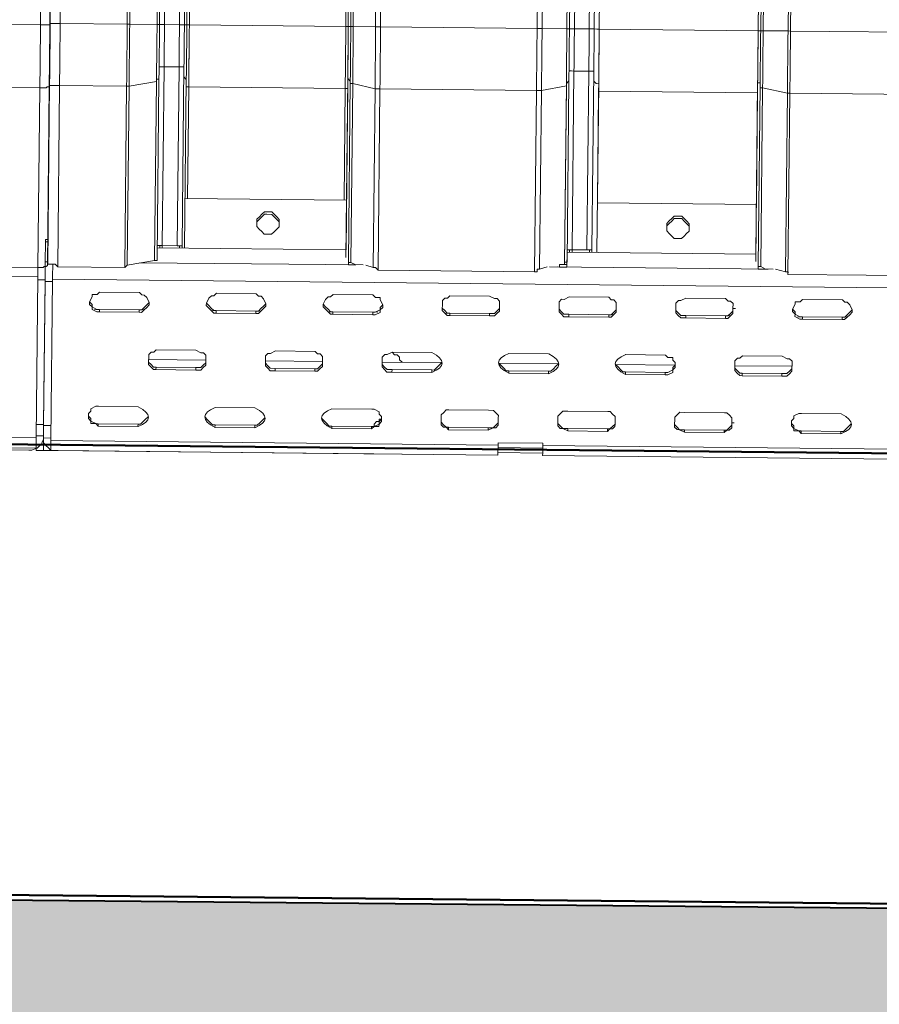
# Model space of a CAD drawing. Header units: metres. Extents: x 779 to 7046, y -512 to 9570.
# Tile 132 of 256: x 2477.707 to 2478, y -218.694 to -218.358. Entities that reach past the tile are written whole.
import ezdxf

# ---------------------------------------------------------------- set-up
doc = ezdxf.new("R2010")
doc.units = ezdxf.units.M
doc.linetypes.add('CIĄGłA', pattern=[0])
doc.layers.add('BK_Beton', color=2, linetype='Continuous', lineweight=15)
doc.layers.add('PDF _Geometria', color=7, linetype='Continuous')

# ---------------------------------------------------------------- blocks, each defined once
blk = doc.blocks.new('DYSTRYBUTOR WAYNE HELIX 4 PRODUKTY')
at = {"layer": 'PDF _Geometria', "lineweight": 9}
for points in [[(234.112, 43.47), (234.112, -9.872)], [(237.843, 43.47), (237.843, -9.872), (237.928, -9.872), (238.013, -9.872)], [(238.352, 43.47), (238.013, 43.47), (238.013, -9.872)], [(244.288, 43.47), (244.288, -9.872), (244.288, 29.732), (244.119, 29.732), (244.119, 31.513), (244.288, 31.513), (244.288, 31.428), (244.288, 29.817), (244.288, 29.732), (244.288, -9.872), (244.373, -9.872), (244.458, -9.872), (244.458, 43.47)], [(245.221, 43.47), (245.221, -9.872), (244.458, -9.872), (244.458, -10.042), (244.458, -10.296), (244.458, -10.55), (244.458, -10.805), (244.458, -11.059), (244.458, -11.314), (244.458, -11.568), (244.458, -11.823)], [(244.458, 43.47), (244.373, 43.47), (244.373, -9.872), (244.373, -10.042), (244.373, -10.296), (244.373, -10.55), (244.373, -10.805), (244.373, -11.059), (244.373, -11.314), (244.373, -11.483), (244.373, -11.738)], [(245.391, -9.872), (245.391, 43.47), (250.733, 43.47), (250.733, -9.872), (245.391, -9.872), (245.391, -10.126), (245.391, -10.381), (245.391, -10.635), (245.391, -10.89), (245.391, -11.229), (245.391, -11.483), (245.391, -11.738), (245.391, -11.992), (250.733, -11.992), (250.733, -18.183), (245.391, -18.183), (245.391, -11.992)], [(252.345, 43.47), (252.006, 43.47), (252.006, -9.872), (252.514, -9.872), (252.514, 37.703)], [(258.366, 43.47), (258.281, 43.47), (258.281, -9.872), (258.281, 29.732)], [(258.451, 43.47), (258.366, 43.47), (258.366, -9.872), (258.451, -9.872), (258.451, -10.042), (258.451, -10.296), (258.451, -10.55), (258.451, -10.805), (258.451, -11.059), (258.451, -11.314), (258.451, -11.568), (258.451, -11.823)], [(238.522, 37.703), (238.522, -9.872), (238.013, -9.872), (238.013, -10.042), (238.013, -10.211), (238.013, -10.381), (238.013, -10.55), (238.013, -10.72), (238.013, -10.89), (238.013, -11.144), (238.013, -11.314)], [(238.691, 36.855), (238.691, -9.872), (238.776, -9.872), (238.776, 29.732), (238.691, 29.732)], [(252.684, 36.855), (252.684, -9.872), (252.684, -10.042), (252.684, -10.211), (252.684, -10.381), (252.684, -10.55), (252.684, -10.805), (252.684, -10.974), (252.684, -11.144), (252.684, -11.314)], [(252.854, -9.872), (252.854, 29.732), (253.108, 29.732), (253.108, 31.513), (252.854, 31.513), (252.684, 31.513)], [(258.366, -9.872), (258.281, -9.872), (258.281, 29.732), (258.111, 29.732), (258.111, 31.513), (258.281, 31.513), (258.281, 31.428), (258.281, 29.817), (258.281, 29.732), (258.281, -9.872), (258.281, -10.042), (258.281, -10.296), (258.281, -10.55), (258.281, -10.805), (258.281, -11.059), (258.281, -11.229), (258.281, -11.483), (258.281, -11.738)], [(238.776, -9.872), (238.861, -9.872), (244.203, -9.872), (244.203, 29.732)], [(258.281, -11.653), (258.281, -11.483), (258.281, -11.229), (258.281, -10.974), (258.281, -10.72), (258.281, -10.55), (258.281, -10.296), (258.281, -10.042), (258.281, -9.872), (252.854, -9.872), (252.854, -10.126), (252.854, -10.381), (252.854, -10.635), (252.854, -10.89), (252.854, -11.229), (252.854, -11.483), (252.854, -11.738), (252.854, -11.992), (252.854, -11.738), (252.854, -11.483), (252.854, -11.144), (252.854, -10.89), (252.854, -10.635), (252.854, -10.381), (252.854, -10.126), (252.854, -9.872), (252.854, 29.732)], [(252.684, -9.872), (252.769, -9.872), (252.854, -9.872), (252.854, 29.732)], [(234.112, -11.907), (234.112, -11.653), (234.112, -11.399), (234.112, -11.144), (234.112, -10.89), (234.112, -10.635), (234.112, -10.381), (234.112, -10.126), (234.112, -9.872), (234.197, -9.872), (234.281, -9.872), (234.366, -9.872), (234.451, -9.872)], [(234.451, -9.872), (234.451, -10.126), (234.451, -10.381), (234.451, -10.635), (234.451, -10.89), (234.451, -11.229), (234.451, -11.483), (234.451, -11.738), (234.451, -11.992)], [(236.825, -9.872), (236.741, -9.872), (236.741, -10.126), (236.741, -10.381), (236.741, -10.635), (236.741, -10.89), (236.741, -11.229), (236.741, -11.483), (236.741, -11.738), (236.741, -11.992), (236.825, -11.992)], [(236.825, -9.872), (236.825, -10.126), (236.825, -10.381), (236.825, -10.635), (236.825, -10.89), (236.825, -11.229), (236.825, -11.483), (236.825, -11.738), (236.825, -11.992)], [(237.843, -9.872), (237.758, -9.872), (237.758, -10.042), (237.758, -10.296), (237.758, -10.55), (237.758, -10.805), (237.758, -11.059), (237.758, -11.314), (237.758, -11.568), (237.758, -11.823)], [(237.843, -9.872), (237.843, -10.042), (237.843, -10.296), (237.843, -10.55), (237.843, -10.805), (237.843, -11.059), (237.843, -11.314), (237.843, -11.483), (237.843, -11.738)], [(238.691, -9.872), (238.606, -9.872), (238.522, -9.872), (238.522, -10.042), (238.522, -10.211), (238.522, -10.381), (238.522, -10.55), (238.522, -10.72), (238.522, -10.89), (238.522, -11.144), (238.522, -11.314)], [(238.691, -9.872), (238.691, -10.042), (238.691, -10.211), (238.691, -10.381), (238.691, -10.55), (238.691, -10.805), (238.691, -10.974), (238.691, -11.144), (238.691, -11.314)], [(238.776, -11.738), (238.776, -11.483), (238.776, -11.229), (238.776, -11.059), (238.776, -10.805), (238.776, -10.55), (238.776, -10.296), (238.776, -10.042), (238.776, -9.872)], [(238.776, -11.992), (238.861, -11.992), (238.861, -15.808), (238.861, -11.992), (238.861, -11.738), (238.861, -11.483), (238.861, -11.229), (238.861, -10.89), (238.861, -10.635), (238.861, -10.381), (238.861, -10.126), (238.861, -9.872), (238.861, -10.126), (238.861, -10.381), (238.861, -10.635), (238.861, -10.89), (238.861, -11.144), (238.861, -11.483), (238.861, -11.738), (238.861, -11.992), (244.203, -11.992), (244.288, -11.992)], [(238.861, -9.872), (238.861, -9.872)], [(244.288, -9.872), (244.203, -9.872), (244.203, -10.126), (244.203, -10.381), (244.203, -10.635), (244.203, -10.89), (244.203, -11.229), (244.203, -11.483), (244.203, -11.738), (244.203, -11.992), (244.203, -15.808)], [(244.288, -11.653), (244.288, -11.483), (244.288, -11.229), (244.288, -10.974), (244.288, -10.72), (244.288, -10.55), (244.288, -10.296), (244.288, -10.042), (244.288, -9.872), (244.288, -10.042), (244.288, -10.296), (244.288, -10.55), (244.288, -10.805), (244.288, -11.059), (244.288, -11.229), (244.288, -11.483), (244.288, -11.738)], [(244.288, -9.872), (244.288, -10.126), (244.288, -10.381), (244.288, -10.635), (244.288, -10.89), (244.288, -11.144), (244.288, -11.483), (244.288, -11.738), (244.288, -11.992)], [(244.288, -9.872), (244.288, -9.872)], [(244.288, -9.872), (244.288, -9.872)], [(245.391, -9.872), (245.306, -9.872), (245.221, -9.872), (245.221, -10.126), (245.221, -10.381), (245.221, -10.635), (245.221, -10.89), (245.221, -11.229), (245.221, -11.483), (245.221, -11.738), (245.221, -11.992), (245.306, -11.992), (245.391, -11.992)], [(250.903, -9.872), (250.818, -9.872), (250.733, -9.872), (250.733, -10.126), (250.733, -10.381), (250.733, -10.635), (250.733, -10.89), (250.733, -11.229), (250.733, -11.483), (250.733, -11.738), (250.733, -11.992), (250.818, -11.992), (250.903, -11.992)], [(250.903, -9.872), (250.903, -10.126), (250.903, -10.381), (250.903, -10.635), (250.903, -10.89), (250.903, -11.229), (250.903, -11.483), (250.903, -11.738), (250.903, -11.992)], [(251.751, -17.844), (251.836, -17.844), (251.836, -11.653), (251.751, -11.738), (251.751, -11.823), (251.751, -17.928), (251.751, -11.738), (251.751, -11.483), (251.751, -11.314), (251.751, -11.059), (251.751, -10.805), (251.751, -10.55), (251.751, -10.296), (251.751, -10.042), (251.751, -9.872)], [(251.751, -9.872), (251.751, -10.042), (251.751, -10.296), (251.751, -10.55), (251.751, -10.805), (251.751, -11.059), (251.751, -11.314), (251.751, -11.568), (251.751, -11.823)], [(251.751, -9.872), (251.751, -9.872)], [(252.006, -9.872), (251.921, -9.872), (251.836, -9.872), (251.836, -10.042), (251.836, -10.296), (251.836, -10.55), (251.836, -10.72), (251.836, -10.974), (251.836, -11.229), (251.836, -11.483), (251.836, -11.653)], [(252.006, -9.872), (252.006, -10.042), (252.006, -10.211), (252.006, -10.381), (252.006, -10.55), (252.006, -10.72), (252.006, -10.89), (252.006, -11.144), (252.006, -11.314)], [(252.684, -9.872), (252.599, -9.872), (252.514, -9.872), (252.514, -10.042), (252.514, -10.211), (252.514, -10.381), (252.514, -10.55), (252.514, -10.72), (252.514, -10.89), (252.514, -11.144), (252.514, -11.314)], [(252.854, -17.504), (252.854, -11.738), (252.854, -11.483), (252.854, -11.229), (252.854, -11.059), (252.854, -10.805), (252.854, -10.55), (252.854, -10.296), (252.854, -10.042), (252.854, -9.872)], [(258.281, -11.992), (258.281, -11.738), (258.281, -11.483), (258.281, -11.229), (258.281, -10.89), (258.281, -10.635), (258.281, -10.381), (258.281, -10.126), (258.281, -9.872), (258.281, -10.126), (258.281, -10.381), (258.281, -10.635), (258.281, -10.89), (258.281, -11.144), (258.281, -11.483), (258.281, -11.738), (258.281, -11.992), (252.854, -11.992), (252.854, -15.808), (258.281, -15.808), (258.281, -11.992), (258.281, -15.808)], [(252.854, -9.872), (252.854, -9.872)], [(252.854, -9.872), (252.854, -9.872)], [(258.281, -9.872), (258.281, -9.872)], [(258.281, -9.872), (258.281, -9.872)], [(258.281, -9.872), (258.281, -9.872)], [(258.366, -9.872), (258.366, -10.042), (258.366, -10.296), (258.366, -10.55), (258.366, -10.805), (258.366, -11.059), (258.366, -11.314), (258.366, -11.483), (258.366, -11.738)], [(259.384, -9.872), (259.299, -9.872), (259.299, -10.126), (259.299, -10.381), (259.299, -10.635), (259.299, -10.89), (259.299, -11.229), (259.299, -11.483), (259.299, -11.738), (259.299, -11.992), (259.384, -11.992)], [(259.384, -9.872), (259.384, -10.126), (259.384, -10.381), (259.384, -10.635), (259.384, -10.89), (259.384, -11.229), (259.384, -11.483), (259.384, -11.738), (259.384, -11.992)], [(237.843, -11.314), (237.928, -11.314), (238.013, -11.314)], [(238.522, -17.42), (238.522, -11.314), (238.013, -11.314), (238.013, -17.42), (237.928, -17.42)], [(238.522, -11.314), (238.606, -11.314), (238.691, -11.314)], [(238.691, -11.314), (238.691, -17.42), (238.691, -17.504)], [(251.836, -11.314), (251.921, -11.314), (252.006, -11.314)], [(252.514, -11.314), (252.599, -11.314), (252.684, -11.314)], [(252.684, -11.314), (252.684, -17.42), (252.684, -17.504)], [(237.758, -11.823), (237.758, -11.738), (237.843, -11.738)], [(244.288, -11.738), (244.288, -17.504), (237.843, -17.504), (244.288, -17.504)], [(237.843, -11.738), (237.843, -17.844)], [(238.776, -17.504), (238.776, -11.738), (238.691, -11.653)], [(244.373, -11.738), (244.288, -11.653), (244.288, -17.759)], [(244.288, -11.738), (244.288, -11.738)], [(244.458, -11.823), (244.373, -11.823), (244.373, -11.738), (244.373, -17.928), (244.458, -17.928), (244.628, -18.013), (244.373, -18.013), (244.373, -17.844)], [(258.281, -11.738), (258.281, -17.504), (251.836, -17.504), (258.281, -17.504)], [(252.684, -11.653), (252.769, -11.738), (252.854, -11.738)], [(258.366, -11.738), (258.366, -11.653), (258.281, -11.653), (258.281, -17.759)], [(258.281, -11.738), (258.281, -11.738)], [(258.451, -11.823), (258.366, -11.823), (258.366, -11.738), (258.366, -17.928), (258.451, -17.928), (258.62, -18.013)], [(234.112, -11.907), (234.112, -11.992), (234.197, -11.992), (234.281, -11.992), (234.366, -11.992), (234.451, -11.992)], [(234.112, -11.907), (234.112, -18.098)], [(238.776, -15.808), (244.288, -15.808), (244.288, -11.992)], [(238.861, -11.992), (238.861, -11.992)], [(244.288, -11.992), (244.288, -11.992)], [(244.458, -17.928), (244.458, -11.823), (245.221, -11.992), (245.221, -18.098), (245.306, -18.098), (245.391, -18.183)], [(251.157, -18.013), (250.903, -18.098), (250.903, -11.992), (251.751, -11.823)], [(252.854, -11.992), (252.854, -11.992)], [(252.854, -11.992), (252.854, -11.992)], [(252.854, -11.992), (252.854, -15.808)], [(258.281, -11.992), (258.281, -11.992)], [(258.281, -11.992), (258.281, -11.992)], [(258.451, -17.928), (258.451, -11.823), (259.299, -11.992), (259.299, -18.098), (259.384, -18.098), (259.384, -18.183)], [(241.235, -16.656), (241.235, -16.572), (241.32, -16.487), (241.405, -16.402), (241.49, -16.317), (241.575, -16.317), (241.744, -16.317), (241.829, -16.402), (241.914, -16.487), (241.999, -16.572), (241.999, -16.656)], [(255.228, -16.656), (255.228, -16.572), (255.313, -16.487), (255.398, -16.402), (255.483, -16.317), (255.652, -16.317), (255.737, -16.317), (255.822, -16.402), (255.907, -16.487), (255.991, -16.572), (255.991, -16.656)], [(234.027, -17.25), (234.112, -17.25)], [(234.027, -17.335), (234.027, -17.25)], [(234.112, -17.335), (234.027, -17.335), (234.027, -18.013), (234.112, -18.013)], [(237.843, -17.42), (237.928, -17.42), (238.013, -17.42)], [(237.928, -17.42), (237.928, -17.504)], [(238.013, -17.42), (238.013, -17.504)], [(238.522, -17.42), (238.606, -17.42), (238.691, -17.42)], [(238.606, -17.504), (238.606, -17.42), (238.522, -17.42)], [(251.836, -17.42), (251.921, -17.42), (252.006, -17.42)], [(252.006, -17.42), (251.921, -17.42)], [(251.921, -17.42), (251.921, -17.504)], [(252.006, -17.504), (252.006, -17.42), (252.514, -17.42), (252.599, -17.42), (252.684, -17.42)], [(252.599, -17.42), (252.514, -17.42)], [(252.599, -17.504), (252.599, -17.42)], [(251.836, -17.504), (251.836, -18.013), (251.581, -18.013), (251.581, -17.928), (251.751, -17.928)], [(251.836, -17.504), (251.836, -17.504)], [(251.836, -17.504), (251.836, -17.504)], [(234.281, -18.692), (234.027, -18.692), (234.027, -18.522), (234.027, -18.437), (234.027, -18.353), (234.027, -18.268), (234.027, -18.183), (234.027, -18.098), (234.027, -18.013)], [(234.112, -18.098), (234.197, -18.098), (234.281, -18.098), (234.366, -18.098), (234.451, -18.183)], [(234.281, -18.607), (234.281, -24.119), (249.546, -24.119), (249.546, -24.034), (251.073, -24.034), (251.073, -24.119), (313.574, -24.119), (313.574, -24.034), (315.1, -24.034), (315.1, -24.119), (391.34, -24.119), (391.34, -24.034), (392.782, -24.034), (392.782, -24.119), (408.894, -24.119), (408.894, -18.607), (234.281, -18.607), (234.281, -18.522), (234.281, -18.437), (234.281, -18.353), (234.281, -18.268), (234.281, -18.183), (234.281, -18.098)], [(236.741, -18.183), (236.825, -18.098)], [(244.882, -18.013), (237.249, -18.013)], [(237.758, -17.928), (237.843, -17.928), (237.843, -17.844)], [(244.373, -17.844), (244.373, -17.844)], [(244.373, -17.844), (244.373, -17.844)], [(244.628, -18.013), (244.628, -18.013)], [(244.967, -18.013), (245.221, -18.098)], [(250.733, -18.183), (250.818, -18.183), (250.818, -18.098), (250.903, -18.098)], [(258.875, -18.013), (251.242, -18.013)], [(251.497, -18.013), (251.581, -18.013)], [(251.836, -17.928), (251.666, -17.928)], [(251.751, -17.928), (251.751, -17.928)], [(258.705, -18.013), (258.366, -18.013), (258.366, -17.844)], [(258.366, -17.844), (258.366, -17.844)], [(258.366, -17.844), (258.366, -17.844)], [(258.705, -18.013), (258.705, -18.013)], [(258.96, -18.013), (259.299, -18.098)], [(234.027, -18.692), (234.027, -23.61), (234.281, -23.61)], [(235.893, -19.031), (235.808, -19.116), (235.638, -19.116), (235.638, -19.201), (235.553, -19.37), (235.553, -19.455), (235.638, -19.54), (235.638, -19.625), (235.808, -19.709), (235.893, -19.709)], [(237.249, -19.031), (235.893, -19.031)], [(237.249, -19.709), (237.334, -19.709), (237.419, -19.625), (237.504, -19.54), (237.589, -19.455), (237.589, -19.37), (237.504, -19.201), (237.419, -19.116), (237.334, -19.116), (237.249, -19.031)], [(239.878, -19.031), (239.794, -19.116), (239.709, -19.116), (239.624, -19.201), (239.539, -19.37), (239.539, -19.455), (239.624, -19.54), (239.709, -19.625), (239.794, -19.709), (239.878, -19.709)], [(241.235, -19.031), (239.878, -19.031)], [(241.235, -19.709), (241.32, -19.709), (241.405, -19.625), (241.49, -19.54), (241.575, -19.455), (241.575, -19.37), (241.49, -19.201), (241.405, -19.116), (241.32, -19.116), (241.235, -19.031)], [(243.864, -19.031), (243.779, -19.116), (243.695, -19.116), (243.61, -19.201), (243.525, -19.37), (243.525, -19.455), (243.61, -19.54), (243.695, -19.625), (243.779, -19.709), (243.864, -19.709)], [(245.221, -19.031), (243.864, -19.031)], [(245.221, -19.709), (245.306, -19.709), (245.476, -19.625), (245.476, -19.54), (245.56, -19.455), (245.56, -19.37), (245.476, -19.201), (245.476, -19.116), (245.306, -19.116), (245.221, -19.031)], [(247.85, -19.031), (247.765, -19.116), (247.68, -19.116), (247.596, -19.201), (247.596, -19.37), (247.596, -19.455), (247.596, -19.54), (247.68, -19.625), (247.765, -19.709), (247.85, -19.709)], [(249.207, -19.031), (247.85, -19.031)], [(249.207, -19.709), (249.377, -19.709), (249.461, -19.625), (249.546, -19.54), (249.546, -19.455), (249.546, -19.37), (249.546, -19.201), (249.461, -19.116), (249.377, -19.116), (249.207, -19.031)], [(251.921, -19.031), (251.751, -19.116), (251.666, -19.116), (251.581, -19.201), (251.581, -19.37), (251.581, -19.455), (251.581, -19.54), (251.666, -19.625), (251.751, -19.709), (251.921, -19.709)], [(253.278, -19.031), (251.921, -19.031)], [(253.278, -19.709), (253.362, -19.709), (253.447, -19.625), (253.532, -19.54), (253.532, -19.455), (253.532, -19.37), (253.532, -19.201), (253.447, -19.116), (253.362, -19.116), (253.278, -19.031)], [(255.907, -19.031), (255.737, -19.116), (255.652, -19.116), (255.567, -19.201), (255.567, -19.37), (255.567, -19.455), (255.567, -19.54), (255.652, -19.625), (255.737, -19.709), (255.907, -19.709)], [(257.263, -19.031), (255.907, -19.031)], [(257.263, -19.709), (257.348, -19.709), (257.433, -19.625), (257.518, -19.54), (257.518, -19.455), (257.518, -19.37), (257.518, -19.201), (257.433, -19.116), (257.348, -19.116), (257.263, -19.031)], [(259.892, -19.031), (259.808, -19.116), (259.638, -19.116), (259.638, -19.201), (259.553, -19.37), (259.553, -19.455), (259.638, -19.54), (259.638, -19.625), (259.808, -19.709), (259.892, -19.709)], [(261.249, -19.031), (259.892, -19.031)], [(261.249, -19.709), (261.334, -19.709), (261.419, -19.625), (261.504, -19.54), (261.588, -19.455), (261.588, -19.37), (261.504, -19.201), (261.419, -19.116), (261.334, -19.116), (261.249, -19.031)], [(235.553, -19.37), (235.638, -19.455), (235.638, -19.54), (235.808, -19.625), (235.893, -19.625), (235.893, -19.709), (237.249, -19.709), (237.249, -19.625), (237.334, -19.625), (237.419, -19.54), (237.504, -19.455), (237.589, -19.37)], [(239.539, -19.37), (239.624, -19.455), (239.709, -19.54), (239.794, -19.625), (239.878, -19.625), (239.878, -19.709), (241.235, -19.709), (241.235, -19.625), (241.32, -19.625), (241.405, -19.54), (241.49, -19.455), (241.575, -19.37)], [(243.525, -19.37), (243.61, -19.455), (243.695, -19.54), (243.779, -19.625), (243.864, -19.625), (243.864, -19.709), (245.221, -19.709), (245.221, -19.625), (245.306, -19.625), (245.476, -19.54), (245.476, -19.455), (245.56, -19.37)], [(247.596, -19.37), (247.596, -19.455), (247.68, -19.54), (247.765, -19.625), (247.85, -19.625), (247.85, -19.709), (249.207, -19.709), (249.207, -19.625), (249.377, -19.625), (249.461, -19.54), (249.546, -19.455), (249.546, -19.37)], [(251.581, -19.37), (251.581, -19.455), (251.666, -19.54), (251.751, -19.625), (251.921, -19.625), (251.921, -19.709), (253.278, -19.709), (253.278, -19.625), (253.362, -19.625), (253.447, -19.54), (253.532, -19.455), (253.532, -19.37)], [(255.567, -19.37), (255.567, -19.455), (255.652, -19.54), (255.737, -19.625), (255.907, -19.625), (255.907, -19.709), (257.263, -19.709), (257.263, -19.625), (257.348, -19.625), (257.433, -19.54), (257.518, -19.455), (257.518, -19.37), (257.603, -19.37)], [(259.553, -19.37), (259.638, -19.455), (259.638, -19.54), (259.808, -19.625), (259.892, -19.625), (259.892, -19.709), (261.249, -19.709), (261.249, -19.625), (261.334, -19.625), (261.419, -19.54), (261.504, -19.455), (261.588, -19.37)], [(237.419, -19.625), (235.723, -19.625)], [(237.249, -19.625), (235.893, -19.625)], [(241.405, -19.625), (239.709, -19.625)], [(241.235, -19.625), (239.878, -19.625)], [(245.391, -19.625), (243.695, -19.625)], [(245.221, -19.625), (243.864, -19.625)], [(249.377, -19.625), (247.68, -19.625)], [(249.207, -19.625), (247.85, -19.625)], [(253.447, -19.625), (251.751, -19.625)], [(253.278, -19.625), (251.921, -19.625)], [(257.433, -19.625), (255.737, -19.625)], [(257.263, -19.625), (255.907, -19.625)], [(261.419, -19.625), (259.723, -19.625)], [(261.249, -19.625), (259.892, -19.625)], [(239.2, -21.66), (239.2, -21.575), (239.37, -21.575), (239.454, -21.49), (239.539, -21.405), (239.539, -21.321), (237.589, -21.321), (237.589, -21.405), (237.674, -21.49), (237.758, -21.575), (237.843, -21.575), (237.843, -21.66), (239.2, -21.66), (239.37, -21.66), (239.454, -21.575), (239.539, -21.49), (239.539, -21.405), (239.539, -21.236), (239.539, -21.151), (239.454, -21.066), (239.37, -21.066), (239.2, -20.981)], [(239.2, -20.981), (237.843, -20.981), (237.758, -21.066), (237.674, -21.066), (237.589, -21.151), (237.589, -21.236), (237.589, -21.405), (237.589, -21.49), (237.674, -21.575), (237.758, -21.66), (237.843, -21.66)], [(243.271, -21.66), (243.271, -21.575), (243.355, -21.575), (243.44, -21.49), (243.525, -21.405), (243.525, -21.321), (241.575, -21.321), (241.575, -21.405), (241.659, -21.49), (241.744, -21.575), (241.914, -21.575), (241.914, -21.66), (243.271, -21.66), (243.355, -21.66), (243.44, -21.575), (243.525, -21.49), (243.525, -21.405), (243.525, -21.236), (243.525, -21.151), (243.44, -21.066), (243.355, -21.066), (243.271, -20.981)], [(243.271, -20.981), (241.914, -20.981), (241.744, -21.066), (241.659, -21.066), (241.575, -21.151), (241.575, -21.236), (241.575, -21.405), (241.575, -21.49), (241.659, -21.575), (241.744, -21.66), (241.914, -21.66)], [(245.9, -20.981), (245.73, -21.066), (245.645, -21.066), (245.56, -21.151), (245.56, -21.236), (245.56, -21.405), (245.56, -21.49), (245.645, -21.575), (245.73, -21.66), (245.9, -21.66)], [(247.256, -20.981), (245.9, -20.981), (245.984, -21.066), (246.069, -21.066), (246.154, -21.151), (246.154, -21.236), (246.239, -21.321)], [(251.242, -20.981), (249.885, -20.981)], [(255.228, -21.66), (255.228, -21.575), (255.313, -21.575), (255.483, -21.49), (255.483, -21.405), (255.567, -21.321), (253.532, -21.321), (253.617, -21.405), (253.702, -21.49), (253.786, -21.575), (253.871, -21.575), (253.871, -21.66), (255.228, -21.66), (255.313, -21.66), (255.483, -21.575), (255.483, -21.49), (255.567, -21.405), (255.567, -21.236), (255.483, -21.151), (255.483, -21.066), (255.313, -21.066), (255.228, -20.981)], [(255.228, -20.981), (253.871, -20.981)], [(259.214, -21.66), (259.214, -21.575), (259.384, -21.575), (259.468, -21.49), (259.553, -21.405), (259.553, -21.321), (257.603, -21.321), (257.603, -21.405), (257.687, -21.49), (257.772, -21.575), (257.857, -21.575), (257.857, -21.66), (259.214, -21.66), (259.384, -21.66), (259.468, -21.575), (259.553, -21.49), (259.553, -21.405), (259.553, -21.236), (259.553, -21.151), (259.468, -21.066), (259.384, -21.066), (259.214, -20.981)], [(257.857, -20.981), (257.772, -21.066), (257.687, -21.066), (257.603, -21.151), (257.603, -21.236), (257.603, -21.405), (257.603, -21.49), (257.687, -21.575), (257.772, -21.66), (257.857, -21.66)], [(259.214, -20.981), (257.857, -20.981)], [(239.2, -21.575), (237.843, -21.575)], [(243.271, -21.575), (241.914, -21.575)], [(247.256, -21.575), (245.9, -21.575)], [(251.242, -21.575), (249.885, -21.575)], [(255.228, -21.575), (253.871, -21.575)], [(259.214, -21.575), (257.857, -21.575)], [(237.249, -22.932), (235.893, -22.932), (235.808, -22.932), (235.638, -23.017), (235.638, -23.102), (235.553, -23.186), (235.553, -23.356), (235.638, -23.441), (235.638, -23.526), (235.808, -23.526), (235.893, -23.61)], [(241.235, -22.932), (239.878, -22.932)], [(245.221, -22.932), (243.864, -22.932)], [(245.221, -23.61), (245.306, -23.526), (245.476, -23.526), (245.476, -23.441), (245.56, -23.356), (245.56, -23.186), (245.476, -23.102), (245.476, -23.017), (245.306, -22.932), (245.221, -22.932)], [(249.207, -22.932), (247.85, -22.932), (247.765, -22.932), (247.68, -23.017), (247.596, -23.102), (247.596, -23.186), (247.596, -23.356), (247.596, -23.441), (247.68, -23.526), (247.765, -23.526), (247.85, -23.61)], [(249.207, -23.61), (249.377, -23.526), (249.461, -23.526), (249.546, -23.441), (249.546, -23.356), (249.546, -23.186), (249.546, -23.102), (249.461, -23.017), (249.377, -22.932), (249.207, -22.932)], [(253.278, -22.932), (251.921, -22.932), (251.751, -22.932), (251.666, -23.017), (251.581, -23.102), (251.581, -23.186), (251.581, -23.356), (251.581, -23.441), (251.666, -23.526), (251.751, -23.526), (251.921, -23.61)], [(253.278, -23.61), (253.362, -23.526), (253.447, -23.526), (253.532, -23.441), (253.532, -23.356), (253.532, -23.186), (253.532, -23.102), (253.447, -23.017), (253.362, -22.932), (253.278, -22.932)], [(255.907, -22.932), (255.737, -22.932), (255.652, -23.017), (255.567, -23.102), (255.567, -23.186), (255.567, -23.356), (255.567, -23.441), (255.652, -23.526), (255.737, -23.526), (255.907, -23.61)], [(257.263, -22.932), (255.907, -22.932)], [(257.263, -23.61), (257.348, -23.526), (257.433, -23.526), (257.518, -23.441), (257.518, -23.356), (257.518, -23.186), (257.518, -23.102), (257.433, -23.017), (257.348, -22.932), (257.263, -22.932)], [(259.892, -22.932), (259.808, -22.932), (259.638, -23.017), (259.638, -23.102), (259.553, -23.186), (259.553, -23.356), (259.638, -23.441), (259.638, -23.526), (259.808, -23.526), (259.892, -23.61)], [(261.249, -22.932), (259.892, -22.932)], [(235.553, -23.271), (235.638, -23.356), (235.638, -23.441), (235.808, -23.526), (235.893, -23.526), (235.893, -23.61), (237.249, -23.61), (237.249, -23.526), (237.334, -23.526), (237.419, -23.441), (237.504, -23.356), (237.589, -23.271)], [(237.249, -23.526), (235.893, -23.526)], [(239.539, -23.271), (239.624, -23.356), (239.709, -23.441), (239.794, -23.526), (239.878, -23.526), (239.878, -23.61), (241.235, -23.61), (241.235, -23.526), (241.32, -23.526), (241.405, -23.441), (241.49, -23.356), (241.575, -23.271)], [(241.235, -23.526), (239.878, -23.526)], [(243.525, -23.271), (243.61, -23.356), (243.695, -23.441), (243.779, -23.526), (243.864, -23.526), (243.864, -23.61), (245.221, -23.61), (245.221, -23.526), (245.306, -23.526), (245.476, -23.441), (245.476, -23.356), (245.56, -23.271)], [(245.221, -23.526), (243.864, -23.526)], [(245.56, -23.271), (245.476, -23.271), (245.476, -23.356), (245.391, -23.356), (245.306, -23.441), (245.306, -23.526)], [(247.596, -23.271), (247.596, -23.356), (247.68, -23.441), (247.765, -23.526), (247.85, -23.526), (247.85, -23.61), (249.207, -23.61), (249.207, -23.526), (249.377, -23.526), (249.461, -23.441), (249.546, -23.356), (249.546, -23.271)], [(249.207, -23.526), (247.85, -23.526)], [(251.581, -23.271), (251.581, -23.356), (251.666, -23.441), (251.751, -23.526), (251.921, -23.526), (251.921, -23.61), (253.278, -23.61), (253.278, -23.526), (253.362, -23.526), (253.447, -23.441), (253.532, -23.356), (253.532, -23.271)], [(253.278, -23.526), (251.921, -23.526)], [(255.567, -23.271), (255.567, -23.356), (255.652, -23.441), (255.737, -23.526), (255.907, -23.526), (255.907, -23.61), (257.263, -23.61), (257.263, -23.526), (257.348, -23.526), (257.433, -23.441), (257.518, -23.356), (257.518, -23.271), (257.603, -23.271)], [(257.263, -23.526), (255.907, -23.526)], [(259.553, -23.271), (259.638, -23.356), (259.638, -23.441), (259.808, -23.526), (259.892, -23.526), (259.892, -23.61), (261.249, -23.61), (261.249, -23.526), (261.334, -23.526), (261.419, -23.441), (261.504, -23.356), (261.588, -23.271)], [(261.249, -23.526), (259.892, -23.526)], [(234.281, -24.034), (234.027, -24.034), (234.027, -23.95), (234.027, -23.865), (234.027, -23.78), (234.027, -23.695), (234.027, -23.61)], [(234.536, -24.458), (234.451, -24.458), (234.281, -24.458), (234.197, -24.374), (234.112, -24.289), (234.027, -24.204), (234.027, -24.119), (234.027, -24.034), (234.027, -24.458), (234.281, -24.458), (249.546, -24.458)], [(234.281, -24.119), (234.281, -24.204), (234.281, -24.289), (234.281, -24.374), (234.281, -24.458)], [(249.546, -24.458), (249.546, -24.374), (249.546, -24.289), (249.546, -24.204), (249.546, -24.119)], [(251.073, -24.204), (249.546, -24.204)], [(251.073, -24.119), (251.073, -24.204), (251.073, -24.289), (251.073, -24.374), (251.073, -24.458)], [(234.281, -24.458), (234.281, -24.458)], [(246.239, -24.458), (245.306, -24.458), (244.967, -24.458), (234.536, -24.458)], [(244.967, -24.458), (244.967, -24.458)], [(245.306, -24.458), (245.306, -24.458)], [(246.239, -24.458), (246.239, -24.458)], [(249.546, -24.374), (251.073, -24.374)], [(251.073, -24.458), (313.574, -24.458)]]:
    blk.add_lwpolyline(points, dxfattribs=at)
for points in [[(234.451, -9.872), (234.451, 43.47), (236.741, 43.47), (236.741, -9.872)], [(237.758, -9.872), (237.758, 43.47), (236.825, 43.47), (236.825, -9.872)], [(251.836, 43.47), (251.836, -9.872), (251.751, -9.872), (251.751, 43.47), (250.903, 43.47), (250.903, -9.872), (251.751, -9.872), (251.751, 43.47)], [(258.451, -9.872), (258.451, 43.47), (259.299, 43.47), (259.299, -9.872)], [(264.726, 43.47), (259.384, 43.47), (259.384, -9.872), (264.726, -9.872)], [(238.861, -9.872), (238.861, 29.732)], [(252.514, -11.314), (252.514, -17.42), (252.006, -17.42), (252.006, -11.314)], [(234.451, -18.183), (234.451, -11.992), (236.741, -11.992), (236.741, -18.183)], [(237.758, -17.928), (236.825, -18.098), (236.825, -11.992), (237.758, -11.823)], [(264.726, -18.183), (259.384, -18.183), (259.384, -11.992), (264.726, -11.992)], [(241.575, -16.996), (241.49, -16.996), (241.405, -16.911), (241.32, -16.826), (241.235, -16.741), (241.235, -16.656), (241.235, -16.487), (241.32, -16.402), (241.405, -16.317), (241.49, -16.232), (241.575, -16.232), (241.744, -16.232), (241.829, -16.317), (241.914, -16.402), (241.999, -16.487), (241.999, -16.656), (241.999, -16.741), (241.914, -16.826), (241.829, -16.911), (241.744, -16.996)], [(255.652, -16.996), (255.483, -16.996), (255.398, -16.911), (255.313, -16.826), (255.228, -16.741), (255.228, -16.656), (255.228, -16.487), (255.313, -16.402), (255.398, -16.317), (255.483, -16.232), (255.652, -16.232), (255.737, -16.232), (255.822, -16.317), (255.907, -16.402), (255.991, -16.487), (255.991, -16.656), (255.991, -16.741), (255.907, -16.826), (255.822, -16.911), (255.737, -16.996)], [(238.013, -17.42), (238.522, -17.42)], [(245.56, -21.321), (245.56, -21.405), (245.645, -21.49), (245.73, -21.575), (245.9, -21.575), (245.9, -21.66), (247.256, -21.66), (247.256, -21.575), (247.341, -21.575), (247.426, -21.49), (247.511, -21.405), (247.596, -21.321)], [(249.546, -21.321), (249.631, -21.405), (249.716, -21.49), (249.801, -21.575), (249.885, -21.575), (249.885, -21.66), (251.242, -21.66), (251.242, -21.575), (251.327, -21.575), (251.412, -21.49), (251.497, -21.405), (251.581, -21.321)]]:
    blk.add_lwpolyline(points, close=True, dxfattribs=at)
for centre, start_param, end_param in [((241.829, -21.066), 2.798346, 3.501259), ((255.313, -21.575), 5.939939, 6.642851), ((245.815, -21.066), 2.798346, 3.501258), ((259.299, -21.575), 5.939939, 6.642851), ((231.822, -23.017), 2.798346, 3.501258), ((245.306, -23.526), 5.939939, 6.642851), ((235.808, -23.017), 2.798346, 3.501258), ((249.292, -23.526), 5.939939, 6.642851), ((255.822, -23.017), 2.798346, 3.501258)]:
    blk.add_ellipse(centre, major_axis=(-5.781, 0.279), ratio=0.170064, start_param=start_param, end_param=end_param, dxfattribs=at)
blk = doc.blocks.new('ADBLUE HELIX 6000')
at = {"layer": 'PDF _Geometria', "lineweight": 9}
for points in [[(72478.27, 10981.95), (72478.27, 10449.3), (72478.27, 10446.83), (72478.27, 10444.02), (72478.27, 10441.2), (72478.27, 10438.38), (72478.27, 10435.91), (72478.27, 10433.1), (72478.27, 10430.26), (72478.27, 10427.79), (72501.55, 10427.79), (72501.55, 10430.26), (72501.55, 10433.1), (72501.55, 10435.91), (72501.55, 10438.38), (72501.55, 10441.2), (72501.55, 10444.02), (72501.55, 10446.83), (72501.55, 10449.3), (72478.27, 10449.3), (72477.92, 10449.3), (72477.58, 10449.3), (72477.22, 10449.3), (72477.22, 10981.95)], [(72501.55, 10981.95), (72501.55, 10449.3), (72502.26, 10449.3), (72502.61, 10449.3), (72503.32, 10449.3), (72503.68, 10449.3), (72504.03, 10449.3), (72504.39, 10449.3), (72504.75, 10449.3), (72504.75, 10981.95)], [(72504.75, 10449.3), (72504.75, 10446.83), (72504.75, 10444.02), (72504.75, 10441.55), (72504.75, 10438.73), (72504.75, 10436.27), (72504.75, 10433.78), (72504.75, 10430.96), (72504.75, 10428.49), (72504.75, 10428.13), (72504.39, 10428.13), (72504.03, 10428.13), (72503.68, 10427.79), (72503.32, 10427.79), (72502.61, 10427.79), (72502.26, 10427.79), (72501.55, 10427.79), (72501.55, 10366.41), (72478.27, 10366.41)], [(72504.75, 10428.49), (72504.75, 10367.13), (72504.39, 10366.77), (72504.03, 10366.77), (72503.68, 10366.77), (72503.32, 10366.41), (72502.61, 10366.41), (72502.26, 10366.41), (72501.55, 10366.41), (72501.55, 10365.71), (72501.55, 10364.65), (72501.55, 10363.93), (72501.55, 10363.24), (72501.55, 10308.22), (72501.55, 10307.15), (72501.55, 10306.46), (72501.55, 10305.75), (72501.55, 10305.39), (72501.55, 10305.04), (72501.55, 10304.68)], [(72501.55, 10363.24), (71656.04, 10363.24)], [(72504.03, 10366.77), (72504.03, 10366.07), (72504.03, 10365.36), (72504.03, 10364.29), (72504.03, 10363.24), (72504.03, 10362.18), (72501.55, 10362.18)], [(72501.55, 10312.81), (72504.03, 10312.81), (72504.03, 10362.18)], [(72504.03, 10312.81), (72504.03, 10312.09), (72504.03, 10311.39), (72504.03, 10310.68), (72504.03, 10309.97), (72504.03, 10309.63), (72504.03, 10309.28), (72504.03, 10308.93), (72501.55, 10308.93)], [(72501.55, 10308.22), (72348.46, 10308.22), (72348.46, 10307.15), (72348.46, 10306.46), (72348.46, 10305.75), (72348.46, 10305.39), (72348.46, 10305.04), (72348.46, 10304.68), (72501.55, 10304.68), (72501.55, 10303.97), (72504.03, 10303.97), (72504.03, 10308.93), (72504.03, 10307.86), (72503.68, 10307.15), (72503.32, 10306.1), (72502.61, 10305.39), (72501.91, 10304.68), (72500.85, 10304.32), (72500.14, 10303.97), (72499.09, 10303.97), (72394.67, 10303.97), (72394.67, 10304.68)]]:
    blk.add_lwpolyline(points, dxfattribs=at)
blk = doc.blocks.new('B-B')
at = {"lineweight": 9, "true_color": 0xed1f24}
h = blk.add_hatch(dxfattribs=at)
h.set_pattern_fill('AR-CONC', color=240, scale=0.005, angle=-34.4488)
h.set_pattern_definition([(15.551222, (-696.3316, 2496.9578), (0.7060955, -0.58100074), [0.09525, -1.04775]), (320.551222, (-696.3316, 2496.9578), (0.3950606, 0.88743875), [0.0762, -0.83820292]), (66.002667, (-696.27275, 2496.90935), (1.10115607, 0.306438), [0.08095004, -0.89045122]), (11.73542, (-696.1879, 2497.1672), (0.9987923, -0.94005267), [0.142875, -1.571625]), (62.18678, (-696.1047, 2497.0889), (1.67866224, 0.3487167), [0.1214251, -1.33567804]), (316.735373, (-696.1879, 2497.1672), (1.67866224, 0.3487167), [0.1142998, -1.25729866]), (346.551222, (-696.1191, 2497.043), (0.33588918, -0.85047388), [0.09525, -1.04775]), (291.551222, (-696.1191, 2497.043), (0.77576706, 0.58463913), [0.0762, -0.8382]), (37.002667, (-696.0911, 2496.97215), (1.11165624, -0.26583475), [0.08095004, -0.8904497]), (3.051222, (-696.3316, 2496.95777), (0.251885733, 0.33989841), [0, -0.82804, 0, -0.8509, 0, -0.841375]), (333.051222, (-696.3316, 2496.95777), (0.558853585, 0.22407151), [0, -0.48514, 0, -0.80899, 0, -0.320675]), (293.051222, (-696.56514, 2497.11797), (0.542859, -0.40711768), [0, -0.3175, 0, -0.9906, 0, -1.31445]), (283.051222, (-696.66986, 2497.1898), (0.6826754, -0.31412309), [0, -0.41275, 0, -0.65786, 0, -0.93345])])
h.paths.add_polyline_path([(23.26948, -99.18079), (21.63274, -88.75523), (20.12813, -78.87522), (18.2933, -68.47841), (16.06114, -55.6023), (14.25534, -45.65292), (13.18712, -39.86331), (11.74928, -30.61485), (10.74801, -24.98274), (15.18557, -54.52442), (18.22626, -73.03347), (21.92975, -93.13492), (24.12453, -104.98977)])
at = {"color": 242, "linetype": 'CIĄGłA', "lineweight": 40, "true_color": 0xcd2027}
blk.add_lwpolyline([(6.5317, 0.67352), (6.70494, -0.34681), (7.84711, -7.80843), (7.69965, -7.83589), (11.74928, -30.61485), (13.18712, -39.86331), (14.25534, -45.65292), (16.06114, -55.6023), (18.2933, -68.47841), (20.12813, -78.87522), (21.63274, -88.75523), (23.26948, -99.18079), (24.42396, -107.23563)], dxfattribs=at)
at = {"layer": 'BK_Beton', "color": 18, "lineweight": 50, "true_color": 0x000000}
blk.add_line((20.12813, -78.87522, -10.04), (18.39529, -69.02599, -10.04), dxfattribs=at)
at = {"layer": 'BK_Beton', "color": 18, "lineweight": 50, "true_color": 0x000000, "elevation": -10.04}
blk.add_lwpolyline([(18.50627, -69.62179), (18.65354, -69.59329), (20.1579, -78.1613), (20.01044, -78.18877)], dxfattribs=at)
at = {"layer": 'BK_Beton', "color": 18, "lineweight": 5, "true_color": 0x000000, "elevation": -10.04}
blk.add_lwpolyline([(20.01045, -78.18877), (20.1579, -78.1613), (18.65354, -69.59329), (18.5063, -69.62178)], dxfattribs=at)
at = {"color": 18, "lineweight": 0, "true_color": 0x000000, "xscale": 0.001, "yscale": 0.001, "zscale": 0.001, "rotation": 279.9583443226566}
blk.add_blockref('ADBLUE HELIX 6000', (-2.96866, -6.03965, -10.04), dxfattribs=at)
at = {"xscale": 0.01000000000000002, "yscale": 0.01000000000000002, "zscale": 0.01000000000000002, "rotation": 279.9583443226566}
blk.add_blockref('DYSTRYBUTOR WAYNE HELIX 4 PRODUKTY', (19.55454, -73.32212, -10.04), dxfattribs=at)

msp = doc.modelspace()

# ---------------------------------------------------------------- block references
at = {"layer": 'PDF _Geometria', "linetype": 'CIĄGłA', "rotation": 79.44877770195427}
msp.add_blockref('B-B', (2399.71412, -224.03405, 10.04), dxfattribs=at)

doc.saveas('drawing.dxf')
